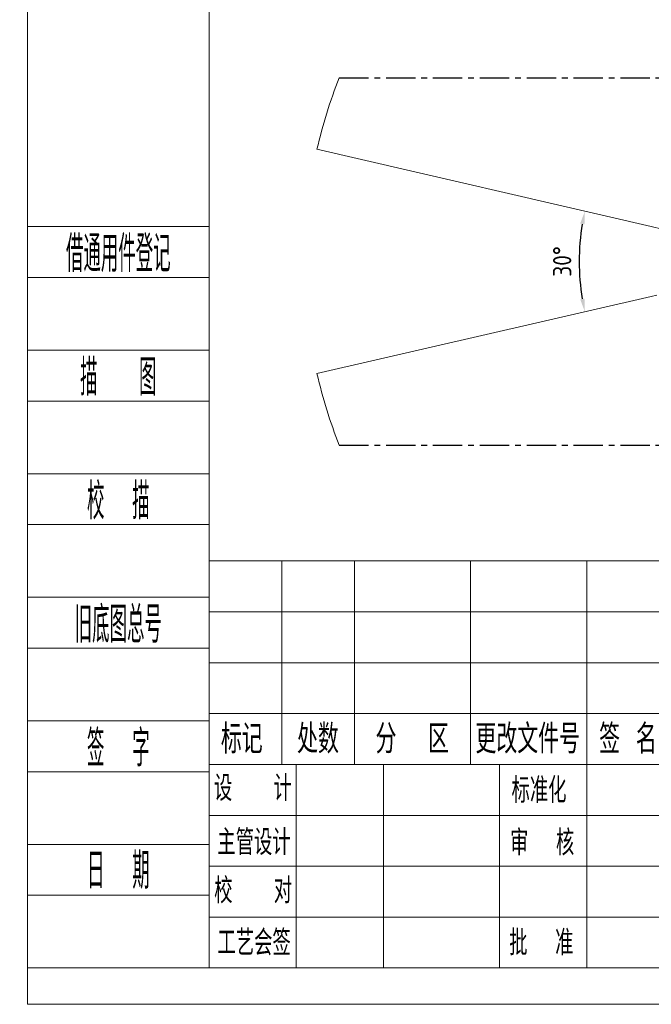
# Model space of a CAD drawing. Header units: millimetres. Extents: x 19214 to 26510, y -7957 to -532.
# Tile 1 of 150: x 19214 to 21387, y -7957 to -4571. Entities that reach past the tile are written whole.
import ezdxf
from ezdxf.enums import TextEntityAlignment as Align

# ---------------------------------------------------------------- set-up
doc = ezdxf.new("R2010")
doc.units = ezdxf.units.MM
doc.header["$LTSCALE"] = 0.3175
doc.linetypes.add('ACAD_ISO10W100', pattern=[18, 12, -3, 0, -3])
doc.linetypes.add('CENTER', pattern=[50.8, 31.75, -6.35, 6.35, -6.35])
for name, color, linetype, lineweight in [('1轮廓实线层', 7, 'Continuous', 18), ('2细线层', 4, 'Continuous', 13), ('6文字层', 3, 'Continuous', 13), ('7标注层', 4, 'Continuous', 13), ('L2', 6, 'Continuous', 13), ('中心线', 4, 'ACAD_ISO10W100', 20), ('图框层', 7, 'Continuous', 18)]:
    doc.layers.add(name, color=color, linetype=linetype, lineweight=lineweight)
doc.styles.add('PC_TEXTSTYLE', font='ISOCP.SHX', dxfattribs={"width": 0.707, "bigfont": 'GBCBIG.SHX'})
doc.styles.add('标准汉字', font='gbenor.shx', dxfattribs={"bigfont": 'gbcbig.shx'})
doc.dimstyles.new('M1：18', dxfattribs={"dimscale": 18, "dimtxt": 3.5, "dimasz": 2.5, "dimexe": 2, "dimexo": 0, "dimgap": 1.5, "dimtad": 1, "dimdec": 1, "dimdsep": 46, "dimtxsty": '标准汉字', "dimcen": 5, "dimdle": 5, "dimclrd": 1, "dimclre": 1, "dimclrt": 256, "dimadec": 4, "dimazin": 2, "dimtfac": 1, "dimtdec": 1, "dimtmove": 0, "dimatfit": 3, "dimfxl": 1, "dimtolj": 1, "dimarcsym": 0})

# ---------------------------------------------------------------- blocks, each defined once
blk = doc.blocks.new('*D27')
at = {"layer": '7标注层', "color": 1, "lineweight": -2, "ltscale": 10, "transparency": 16777216}
blk.add_arc((21908, -5402.3), 768.9, 170.3538, 189.6462, dxfattribs=at)
at = {"layer": '7标注层', "color": 1, "lineweight": 20, "ltscale": 10, "transparency": 16777216}
for points in [[(21142.7, -5272), (21157.4, -5275), (21158.8, -5229.4)], [(21157.4, -5529.7), (21142.7, -5532.6), (21158.8, -5575.3)]]:
    blk.add_solid(points, dxfattribs=at)
at = {"layer": 'Defpoints', "color": 0, "lineweight": 20, "ltscale": 10, "transparency": 16777216}
for p in [(20236.8, -5016.5), (21387.5, -5282.1), (21141.3, -5344.2), (21387.5, -5522.5), (20236.8, -5788.2)]:
    blk.add_point(p, dxfattribs=at)
at = {"layer": '7标注层', "ltscale": 10, "transparency": 16777216, "insert": (21080.6, -5402.3), "char_height": 63, "attachment_point": 5, "rotation": 90, "style": '标准汉字'}
blk.add_mtext('\\A1;30%%D', dxfattribs=at)
blk = doc.blocks.new('ZwmFrameMain_A4^_^无分区图框^_^portrait')
at = {"layer": '1轮廓实线层'}
for q in [(0, 287), (180, 0)]:
    blk.add_line((0, 0), q, dxfattribs=at)
at = {"layer": '2细线层'}
for q in [(-25, 292), (185, -5)]:
    blk.add_line((-25, -5), q, dxfattribs=at)
blk = doc.blocks.new('ZwmFrameMain_纵向标题栏')
at = {"layer": '1轮廓实线层'}
for p, q in [((-180, 56), (0, 56)), ((-180, 0), (-180, 56))]:
    blk.add_line(p, q, dxfattribs=at)
at = {"layer": '2细线层', "color": 6, "linetype": 'Continuous'}
for p, q in [((-170, 28), (-170, 56)), ((-160, 28), (-160, 56)), ((-144, 28), (-144, 56)), ((-128, 0), (-128, 56)), ((-128, 28), (-128, 56)), ((-180, 49), (-100, 49)), ((-180, 42), (-100, 42)), ((-180, 35), (-100, 35)), ((-180, 28), (-50, 28)), ((-168, 0), (-168, 28)), ((-156, 0), (-156, 28)), ((-180, 21), (-100, 21)), ((-180, 14), (-100, 14)), ((-180, 7), (-100, 7))]:
    blk.add_line(p, q, dxfattribs=at)
at = {"layer": 'L2', "linetype": 'Continuous'}
blk.add_line((-140, 0), (-140, 28), dxfattribs=at)
at = {"layer": '6文字层', "color": 6, "attachment_point": 5, "style": '标准汉字'}
for s, insert, char_height, width in [('标记', (-175.5, 31.5), 4, 11.65), ('处数', (-165.01, 31.5), 4, 11.45), ('分  区', (-152.04, 31.5), 4, 19.1643), ('更改文件号', (-136.14, 31.5), 4, 29.3), ('签 名', (-122.34, 31.5), 4, 14.8571), ('设   计', (-173.97, 24.73), 3.5, 20.0562), ('标准化', (-134.58, 24.45), 3.5, 15.4875), ('主管设计', (-173.82, 17.28), 3.5, 20.2125), ('审  核', (-134.15, 17.23), 3.5, 16.4625), ('校   对', (-173.93, 10.64), 3.5, 20.3187), ('工艺会签', (-173.8, 3.47), 3.5, 20.3), ('批  准', (-134.27, 3.47), 3.5, 16.5937)]:
    blk.add_mtext(s, dxfattribs=dict(at, insert=insert, char_height=char_height, width=width))
at = {"layer": '6文字层', "color": 4, "style": 'PC_TEXTSTYLE', "flags": 8}
for tag, height, width, p, p2 in [('产品名称或材料标记', 5.29, 0.911854, (-90.89, 39.38), (-59.53, 39.38)), ('图样名称', 5.88, 2.846512, (-48.82, 25.54), (-1.18, 25.54)), ('图样代号', 5.88, 2.86875, (-48.82, 6.64), (-1.18, 6.64))]:
    blk.add_attdef(tag, text='', height=height, dxfattribs=dict(at, width=width)).set_placement(p, p2, align=Align.FIT)
at = {"layer": '6文字层', "color": 6, "style": 'PC_TEXTSTYLE', "width": 9.241641, "flags": 8}
blk.add_attdef('设计', text='', height=2.5, rotation=359.5768, dxfattribs=at).set_placement((-166.76, 23.52), (-157.52, 23.45), align=Align.FIT)
at = {"layer": '6文字层', "color": 6, "style": 'PC_TEXTSTYLE', "flags": 8}
for tag, height, width, p, p2 in [('审核', 2.5, 2.542374, (-166.6, 16.66), (-157.7, 16.66)), ('重量', 4.12, 1.685865, (-72.82, 11.88), (-63.18, 11.88)), ('比例', 4.12, 1.699352, (-60.82, 11.71), (-51.18, 11.71))]:
    blk.add_attdef(tag, text='', height=height, dxfattribs=dict(at, width=width)).set_placement(p, p2, align=Align.FIT)
blk = doc.blocks.new('ZwmFrameMain_附加栏')
at = {"layer": '2细线层'}
for p, q in [((-25, 102), (0, 102)), ((-25, 95), (0, 95)), ((-25, 85), (0, 85)), ((-25, 78), (0, 78)), ((-25, 68), (0, 68)), ((-25, 61), (0, 61)), ((-25, 51), (0, 51)), ((-25, 44), (0, 44)), ((-25, 34), (0, 34)), ((-25, 27), (0, 27)), ((-25, 17), (0, 17)), ((-25, 10), (0, 10)), ((-25, 0), (0, 0))]:
    blk.add_line(p, q, dxfattribs=at)
at = {"layer": '6文字层', "color": 3, "style": 'PC_TEXTSTYLE'}
for s, width, p in [('借通用件登记', 0.667, (-12.5, 98.5)), ('描   图', 0.6667, (-12.5, 81.5)), ('校  描', 0.667, (-12.5, 64.5)), ('旧底图总号', 0.667, (-12.5, 47.5)), ('签  字', 0.667, (-12.5, 30.5)), ('日  期', 0.667, (-12.49, 13.6))]:
    blk.add_text(s, height=5, dxfattribs=dict(at, width=width)).set_placement(p, align=Align.MIDDLE)
at = {"layer": '6文字层', "style": 'PC_TEXTSTYLE'}
for tag, width, p, p2 in [('借通用件登记', 0.671328, (-23.44, 86.36), (-1.25, 86.36)), ('描图', 2.120922, (-23.44, 69.36), (-1.25, 69.36)), ('校图', 2.149976, (-23.75, 52.06), (-1.25, 52.06)), ('旧底图总号', 0.761452, (-22.84, 35.67), (-1.86, 35.67)), ('签字', 2.026939, (-23.14, 18.37), (-1.56, 18.37)), ('日期', 1.89999, (-22.84, 1.37), (-2.17, 1.37))]:
    blk.add_attdef(tag, text='', height=5, dxfattribs=dict(at, width=width)).set_placement(p, p2, align=Align.FIT)

msp = doc.modelspace()

# ---------------------------------------------------------------- linework, layer by layer
at = {"color": 6, "linetype": 'CENTER', "ltscale": 10}
for p, q in [((20313.47, -4770.428), (23502.563, -4770.428)), ((20313.47, -6034.216), (23502.563, -6034.216))]:
    msp.add_line(p, q, dxfattribs=at)
at = {"layer": '7标注层', "ltscale": 10}
for p, q in [((21387.452, -5282.141), (20236.789, -5016.489)), ((21387.452, -5522.504), (20236.789, -5788.156))]:
    msp.add_line(p, q, dxfattribs=at)
for start, end in [(158.382344, 167), (193, 201.617656)]:
    msp.add_arc((21908.016, -5402.322), 1715.188, start, end, dxfattribs=at)
at = {"layer": '中心线', "ltscale": 10}
for p, q in [((21387.452, -5282.141), (21908.016, -5402.322)), ((21908.016, -5402.322), (21387.452, -5522.504))]:
    msp.add_line(p, q, dxfattribs=at)

# ---------------------------------------------------------------- block references
at = {"layer": '图框层', "xscale": 25, "yscale": 25, "zscale": 25}
for name, p in [('ZwmFrameMain_A4^_^无分区图框^_^portrait', (19865.515, -7832.442)), ('ZwmFrameMain_附加栏', (19865.515, -7832.442)), ('ZwmFrameMain_纵向标题栏', (24365.515, -7832.442))]:
    msp.add_blockref(name, p, dxfattribs=at)

# ---------------------------------------------------------------- dimensions: what is measured, and where the dimension line sits
at = {"layer": '7标注层', "ltscale": 10}
dim = msp.add_angular_dim_2l(base=(21141.335, -5344.227), line1=((21387.452, -5282.141), (20236.789, -5016.489)), line2=((21387.452, -5522.504), (20236.789, -5788.156)), text='30%%D', dimstyle='M1：18', override={"dimtad": 1, "dimtih": 0, "dimtoh": 0, "dimsah": 1, "dimtdec": 4, "dimtzin": 8}, dxfattribs=at)
dim.commit()
dim.dimension.update_dxf_attribs({"geometry": '*D27', "text_midpoint": (21080.637, -5402.322)})

doc.saveas('drawing.dxf')
